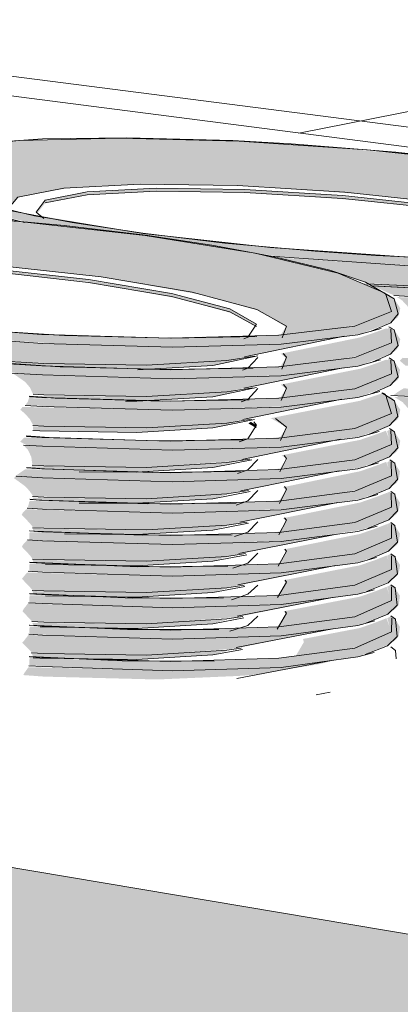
# Model space of a CAD drawing. Header units: metres. Extents: x -1.7 to 80, y -8.6 to 1.8.
# Tile 66 of 79: x 79.937923 to 79.938666, y 1.743252 to 1.745174. Entities that reach past the tile are written whole.
import ezdxf

# ---------------------------------------------------------------- set-up
doc = ezdxf.new("R2010")
doc.units = ezdxf.units.M
for name, color, linetype, lineweight in [('A-FLOR', 192, 'Continuous', 9), ('A-FLOR-PATT', 8, 'Continuous', 9), ('A-GENM', 13, 'Continuous', 18), ('Q-SPCQ', 91, 'Continuous', 18)]:
    doc.layers.add(name, color=color, linetype=linetype, lineweight=lineweight)

# ---------------------------------------------------------------- blocks, each defined once
blk = doc.blocks.new('FP_5-paginação RESTAURANTE-BALCÃO DISTRIBUIÇÃO')
at = {"layer": 'A-FLOR-PATT'}
for p, q in [((-4.0646383, 1.7455801), (-4.0678395, 1.744953)), ((-4.0574215, 1.7436593), (-4.0688423, 1.7451203))]:
    blk.add_line(p, q, dxfattribs=at)

msp = doc.modelspace()

# ---------------------------------------------------------------- hatches: boundary and pattern name
at = {"layer": 'A-GENM'}
msp.add_hatch(color=256, dxfattribs=at).paths.add_polyline_path([(79.9388257, 1.7427323), (79.9388257, 1.7433643), (79.9362303, 1.7438002), (79.9362303, 1.7432098), (79.938643, 1.7427659)], flags=0)
at = {"layer": 'Q-SPCQ'}
h = msp.add_hatch(color=256, dxfattribs=at)
h.paths.add_polyline_path([(79.9381611, 1.7447537), (79.9381637, 1.7447572), (79.9379283, 1.7447972), (79.9377923, 1.744831), (79.9377145, 1.7448654), (79.9377092, 1.7448975), (79.9377807, 1.7449226), (79.9378868, 1.7449361), (79.937838, 1.7449304), (79.9377994, 1.7449258), (79.9377797, 1.7449234), (79.9377639, 1.7449197), (79.9377526, 1.7449149), (79.9377224, 1.7449063), (79.9377004, 1.7448954), (79.9376928, 1.7448852), (79.9376912, 1.7448754), (79.9377102, 1.7448491), (79.937802, 1.7448106), (79.9379474, 1.7447772), (79.9381597, 1.7447538)], flags=0)
h.paths.add_polyline_path([(79.9386013, 1.7449202), (79.9384435, 1.7449319), (79.9384986, 1.7449271), (79.9385662, 1.7449225)], flags=0)
h.paths.add_polyline_path([(79.9383514, 1.744937), (79.9382529, 1.7449399), (79.9383244, 1.7449378)], flags=0)
for points in [[(79.9379001, 1.7448033), (79.9379194, 1.7448277), (79.9380185, 1.7448459), (79.938158, 1.7448533), (79.9383639, 1.7448497), (79.9386023, 1.7448329), (79.9387632, 1.7448157), (79.9388445, 1.7448941), (79.9385626, 1.7449228), (79.9383514, 1.744937), (79.9381176, 1.7449433), (79.9379214, 1.7449383), (79.9377807, 1.7449226), (79.9377092, 1.7448975), (79.9377145, 1.7448652), (79.9378033, 1.7448273), (79.9378995, 1.7448034)], [(79.9379579, 1.7447973), (79.9379729, 1.7448165), (79.9380553, 1.7448326), (79.9381896, 1.7448398), (79.9383749, 1.7448366), (79.9385949, 1.744821), (79.93874, 1.7448055), (79.93874, 1.744811), (79.9385223, 1.7448329), (79.9383449, 1.7448431), (79.9381896, 1.7448453), (79.9380452, 1.7448362), (79.9379726, 1.7448217), (79.9379548, 1.7447988)], [(79.9371994, 1.7446533), (79.9371923, 1.7446578), (79.9372172, 1.7446849), (79.9373113, 1.7447034), (79.9374652, 1.7447118), (79.9376961, 1.7447066), (79.9379163, 1.7446905), (79.9380819, 1.744672), (79.9381677, 1.744753), (79.9378788, 1.7447835), (79.9376652, 1.7447984), (79.9374061, 1.7448044), (79.937213, 1.7447984), (79.9370786, 1.7447832), (79.9370016, 1.7447548), (79.9370025, 1.7447225), (79.9370876, 1.7446827), (79.9371972, 1.7446538)], [(79.9379346, 1.7447785), (79.937802, 1.7448094), (79.9378784, 1.7447824), (79.9379319, 1.7447788)], [(79.9384292, 1.744554), (79.9384536, 1.7445565), (79.938584, 1.7445789), (79.9386485, 1.7446045), (79.9386367, 1.7446401), (79.9385444, 1.7446794), (79.9383767, 1.7447192), (79.9381677, 1.744753), (79.9380819, 1.744672), (79.9382777, 1.7446373), (79.9383907, 1.744606), (79.9384427, 1.7445745), (79.9384295, 1.7445543)], [(79.9389215, 1.7446274), (79.9391275, 1.744633), (79.9392761, 1.7446524), (79.9393298, 1.7446727), (79.9393404, 1.7446807), (79.9393444, 1.7446867), (79.9393457, 1.7447005), (79.9393252, 1.7447227), (79.9393187, 1.7447199), (79.9393306, 1.7446943), (79.9392626, 1.7446669), (79.9391036, 1.7446494), (79.9388868, 1.7446453), (79.938628, 1.7446545), (79.9386135, 1.744654), (79.9386462, 1.7446393), (79.9386546, 1.7446358), (79.9387121, 1.7446333), (79.938909, 1.7446278)], [(79.9372522, 1.7446523), (79.9372706, 1.744673), (79.937364, 1.7446904), (79.9374966, 1.7446976), (79.9376947, 1.7446937), (79.9378987, 1.7446791), (79.9380575, 1.7446626), (79.9380575, 1.744667), (79.9378275, 1.7446908), (79.9376585, 1.7447009), (79.9374966, 1.7447032), (79.9373511, 1.7446945), (79.9372706, 1.7446786), (79.9372488, 1.7446541)], [(79.9388684, 1.7446523), (79.939024, 1.7446617), (79.9392351, 1.7447057), (79.9391102, 1.7446923), (79.9389022, 1.7446878), (79.9386486, 1.7446959), (79.9384223, 1.7447102), (79.9385241, 1.7446854), (79.9385726, 1.7446698), (79.9386046, 1.7446596), (79.93871, 1.7446547), (79.9387968, 1.7446534)], [(79.9383837, 1.7445752), (79.9383855, 1.7445799), (79.9383332, 1.7446096), (79.9382056, 1.7446421), (79.9380575, 1.7446657), (79.9380575, 1.7446614), (79.9382361, 1.7446296), (79.9383385, 1.7446008), (79.9383827, 1.7445758)], [(79.9388642, 1.744644), (79.9389939, 1.7446515), (79.9390513, 1.7446651), (79.9390148, 1.7446598), (79.9388491, 1.7446524), (79.9386344, 1.7446575), (79.9386055, 1.7446577), (79.9386149, 1.7446541), (79.9387198, 1.7446482), (79.9388641, 1.744644)], [(79.9388684, 1.7445929), (79.939024, 1.7446023), (79.9392351, 1.7446461), (79.9391102, 1.7446325), (79.9389215, 1.7446274), (79.9386596, 1.7446327), (79.9386697, 1.7446261), (79.9386847, 1.7446099), (79.9386897, 1.7446001), (79.9386907, 1.7445955), (79.9388363, 1.7445934)], [(79.9389215, 1.7444918), (79.9391429, 1.7444994), (79.9392751, 1.744517), (79.9393307, 1.7445387), (79.9393404, 1.7445463), (79.9393444, 1.7445523), (79.9393457, 1.7445665), (79.9393383, 1.7445782), (79.9393353, 1.7445818), (79.9393224, 1.744592), (79.9393153, 1.7445937), (79.9393287, 1.7445592), (79.9392626, 1.7445319), (79.9391031, 1.7445139), (79.9389181, 1.7445089), (79.9386706, 1.7445141), (79.9386651, 1.7445084), (79.938676, 1.7444989), (79.9389074, 1.7444922)], [(79.9381707, 1.7444999), (79.9383319, 1.7445097), (79.938546, 1.7445543), (79.9384139, 1.7445401), (79.9382209, 1.7445348), (79.9379553, 1.744543), (79.9376556, 1.7445669), (79.9376619, 1.744564), (79.9377704, 1.7445372), (79.9378699, 1.7445096), (79.9379925, 1.7445026), (79.9381566, 1.7445001)], [(79.9382209, 1.7444733), (79.9384407, 1.74448), (79.9385878, 1.7444993), (79.9386495, 1.7445231), (79.9386583, 1.7445295), (79.9386633, 1.7445372), (79.9386659, 1.7445504), (79.9386539, 1.7445689), (79.9386474, 1.744575), (79.9386398, 1.7445703), (79.9386465, 1.7445428), (79.938577, 1.7445149), (79.9384141, 1.7444963), (79.9382176, 1.7444909), (79.9379429, 1.7444999), (79.9378713, 1.7445036), (79.9379003, 1.7444888), (79.9379097, 1.744485), (79.9380041, 1.7444796), (79.9382063, 1.7444737)], [(79.9384288, 1.7444925), (79.9384548, 1.7444953), (79.9385839, 1.7445176), (79.9386485, 1.7445436), (79.9386392, 1.7445719), (79.9386121, 1.7445621), (79.9385879, 1.744554), (79.9384323, 1.7445221), (79.9384428, 1.744514), (79.938429, 1.7444928)], [(79.9389215, 1.744432), (79.9391386, 1.7444391), (79.939275, 1.7444574), (79.9393294, 1.7444785), (79.9393404, 1.744487), (79.9393448, 1.7444968), (79.9393457, 1.7445074), (79.9393386, 1.7445184), (79.9393339, 1.7445241), (79.9393266, 1.7445293), (79.9393195, 1.7445253), (79.9393288, 1.7445), (79.9392625, 1.7444723), (79.9391029, 1.7444542), (79.9389181, 1.7444491), (79.9386723, 1.7444543), (79.9386608, 1.7444473), (79.9386522, 1.7444408), (79.9387101, 1.7444382), (79.9389199, 1.744432)], [(79.9381525, 1.7444907), (79.9382997, 1.7444991), (79.9383548, 1.7445124), (79.938323, 1.7445078), (79.9381516, 1.7444999), (79.9379619, 1.7445033), (79.9378636, 1.7445078), (79.9378735, 1.7445034), (79.9380142, 1.7444948), (79.938152, 1.7444907)], [(79.9382209, 1.7444118), (79.938448, 1.7444195), (79.9385877, 1.744438), (79.9386491, 1.7444618), (79.9386608, 1.7444712), (79.9386631, 1.7444747), (79.9386654, 1.7444905), (79.9386537, 1.7445085), (79.9386478, 1.7445141), (79.9386398, 1.7445094), (79.9386466, 1.7444819), (79.9385712, 1.7444529), (79.9384141, 1.7444348), (79.9382176, 1.7444293), (79.9379412, 1.7444355), (79.9379385, 1.7444279), (79.937934, 1.7444217), (79.9380041, 1.7444182), (79.93821, 1.7444121)], [(79.9384283, 1.7444311), (79.938456, 1.744434), (79.938577, 1.7444536), (79.9386485, 1.7444827), (79.9386394, 1.7445109), (79.938612, 1.7445009), (79.9385878, 1.7444928), (79.9384323, 1.7444617), (79.9384428, 1.7444535), (79.9384286, 1.7444314)], [(79.9381707, 1.7444388), (79.9383319, 1.7444487), (79.938546, 1.744493), (79.9384135, 1.7444786), (79.9382209, 1.7444733), (79.9379248, 1.7444838), (79.9379094, 1.7444838), (79.9379333, 1.7444673), (79.9379431, 1.7444559), (79.9379475, 1.7444459), (79.9379493, 1.7444433), (79.9379945, 1.7444415), (79.9381566, 1.744439)], [(79.9381516, 1.7444295), (79.9382997, 1.7444381), (79.9383548, 1.7444513), (79.9383175, 1.7444465), (79.9381516, 1.7444388), (79.9379497, 1.7444398), (79.9379501, 1.7444363), (79.9380142, 1.7444333), (79.9381273, 1.7444299)], [(79.9388684, 1.7443987), (79.939024, 1.7444084), (79.9392306, 1.7444507), (79.9391102, 1.7444372), (79.9389199, 1.744432), (79.9386541, 1.7444377), (79.9386703, 1.7444276), (79.9386854, 1.7444109), (79.938694, 1.7444014), (79.9388363, 1.7443992)], [(79.9382209, 1.7443338), (79.9384407, 1.7443407), (79.9385876, 1.7443603), (79.9386463, 1.7443826), (79.9386611, 1.7443943), (79.9386635, 1.7444006), (79.9386659, 1.7444126), (79.9386539, 1.7444314), (79.9386494, 1.7444367), (79.938637, 1.7444416), (79.9386468, 1.7444047), (79.9385715, 1.7443753), (79.938409, 1.7443568), (79.9382176, 1.7443514), (79.9379323, 1.7443585), (79.9379235, 1.7443502), (79.9379364, 1.7443437), (79.9380041, 1.7443402), (79.9382063, 1.7443342)], [(79.9381707, 1.7443776), (79.9383271, 1.7443867), (79.9385408, 1.7444311), (79.9384226, 1.7444174), (79.93821, 1.7444121), (79.9379286, 1.7444182), (79.9379241, 1.7444127), (79.9379334, 1.7444049), (79.9379426, 1.7443945), (79.9379493, 1.7443822), (79.9379703, 1.7443807), (79.9381566, 1.7443779)], [(79.9384278, 1.7443531), (79.9384572, 1.7443565), (79.9385822, 1.7443781), (79.9386485, 1.7444054), (79.9386355, 1.7444429), (79.9386309, 1.7444449), (79.9385873, 1.7444302), (79.9384131, 1.7443963), (79.9384438, 1.7443784), (79.938428, 1.7443535)], [(79.9381516, 1.7443685), (79.9383016, 1.7443775), (79.9383548, 1.7443902), (79.9383189, 1.7443856), (79.9381516, 1.7443776), (79.9379491, 1.7443804), (79.9379487, 1.7443745), (79.9379501, 1.7443722), (79.9379713, 1.7443713), (79.9380771, 1.7443696)], [(79.9383838, 1.7443776), (79.9383855, 1.7443823), (79.938374, 1.7443891), (79.9383694, 1.744386), (79.938383, 1.744378)], [(79.9382209, 1.7442722), (79.9384407, 1.7442792), (79.9385874, 1.744299), (79.9386463, 1.7443216), (79.9386583, 1.7443303), (79.9386634, 1.7443389), (79.9386659, 1.7443518), (79.9386532, 1.7443716), (79.9386491, 1.7443761), (79.9386402, 1.7443708), (79.938647, 1.7443439), (79.938577, 1.7443148), (79.9384091, 1.7442953), (79.9381951, 1.7442905), (79.9379337, 1.7442965), (79.9379153, 1.7442839), (79.9380041, 1.7442788), (79.9382063, 1.7442727)], [(79.9384274, 1.7442917), (79.9384551, 1.7442948), (79.93858, 1.744316), (79.9386485, 1.7443445), (79.9386379, 1.7443717), (79.9386169, 1.7443639), (79.9385876, 1.7443539), (79.9384339, 1.7443236), (79.9384438, 1.7443178), (79.9384274, 1.7442918)], [(79.9382209, 1.7442107), (79.9384505, 1.744219), (79.9385885, 1.7442382), (79.9386463, 1.7442605), (79.9386583, 1.7442694), (79.9386634, 1.744278), (79.9386652, 1.7442924), (79.9386539, 1.7443101), (79.9386493, 1.7443152), (79.9386403, 1.7443098), (79.9386466, 1.7442828), (79.938577, 1.7442535), (79.9384108, 1.7442339), (79.938186, 1.7442293), (79.9379429, 1.7442346), (79.9379415, 1.7442328), (79.9379394, 1.7442239), (79.9379371, 1.7442208), (79.9380041, 1.7442173), (79.9382063, 1.7442112)], [(79.9381516, 1.744291), (79.9382997, 1.7442998), (79.9383454, 1.7443113), (79.9383157, 1.744308), (79.9381516, 1.7443001), (79.9379472, 1.7443023), (79.9379436, 1.7442975), (79.9380142, 1.7442939), (79.9381319, 1.7442913)], [(79.938427, 1.7442302), (79.9384561, 1.7442336), (79.9385836, 1.7442563), (79.9386485, 1.7442836), (79.9386385, 1.7443109), (79.938617, 1.7443028), (79.9385875, 1.7442926), (79.938437, 1.7442614), (79.9384429, 1.7442559), (79.9384272, 1.7442306)], [(79.9381707, 1.744239), (79.9383288, 1.7442486), (79.9385355, 1.7442913), (79.9384163, 1.7442778), (79.9382209, 1.7442722), (79.9379265, 1.744283), (79.9379153, 1.7442839), (79.9379119, 1.744279), (79.9379336, 1.7442633), (79.9379423, 1.7442538), (79.9379493, 1.7442436), (79.9380005, 1.7442417), (79.9381566, 1.7442392)], [(79.9382209, 1.7441492), (79.9384459, 1.744157), (79.9385914, 1.7441781), (79.9386463, 1.7441995), (79.9386586, 1.7442088), (79.9386633, 1.7442168), (79.9386653, 1.7442313), (79.9386533, 1.7442502), (79.9386492, 1.7442541), (79.93864, 1.7442503), (79.9386472, 1.7442221), (79.938577, 1.7441923), (79.9384116, 1.7441725), (79.9381908, 1.7441676), (79.937943, 1.7441734), (79.9379417, 1.7441714), (79.937942, 1.744159), (79.9380057, 1.7441558), (79.9382063, 1.7441496)], [(79.9381516, 1.74423), (79.9382997, 1.7442388), (79.9383311, 1.7442479), (79.9383215, 1.7442472), (79.9381516, 1.744239), (79.9379487, 1.7442408), (79.9379501, 1.7442355), (79.9380142, 1.7442325), (79.9381436, 1.7442301)], [(79.9384265, 1.7441688), (79.9384508, 1.7441714), (79.9385822, 1.7441945), (79.9386485, 1.7442226), (79.9386396, 1.7442503), (79.9386169, 1.7442416), (79.9385874, 1.7442314), (79.938437, 1.7442009), (79.9384429, 1.7441955), (79.9384266, 1.7441689)], [(79.9381707, 1.7441779), (79.9383271, 1.7441873), (79.9385394, 1.7442305), (79.9384223, 1.7442165), (79.9382209, 1.7442107), (79.9379356, 1.7442183), (79.9379294, 1.7442124), (79.9379269, 1.7442074), (79.9379426, 1.7441911), (79.9379493, 1.7441826), (79.9380023, 1.7441806), (79.9381566, 1.7441781)], [(79.9382209, 1.7440877), (79.9384412, 1.744095), (79.9385871, 1.7441151), (79.9386463, 1.7441384), (79.9386599, 1.7441492), (79.9386635, 1.744157), (79.9386652, 1.7441707), (79.9386539, 1.7441889), (79.9386487, 1.7441929), (79.9386401, 1.7441893), (79.9386469, 1.744161), (79.938577, 1.744131), (79.9384125, 1.744111), (79.9381955, 1.744106), (79.9379428, 1.744112), (79.9379418, 1.7441092), (79.937942, 1.7440976), (79.9380041, 1.7440944), (79.9382201, 1.7440877)], [(79.9381516, 1.7441689), (79.9382997, 1.7441778), (79.9383293, 1.7441866), (79.9381516, 1.7441779), (79.9379483, 1.7441803), (79.9379501, 1.7441741), (79.9380112, 1.7441711), (79.9381014, 1.7441697)], [(79.9384261, 1.7441073), (79.9384505, 1.74411), (79.938577, 1.744131), (79.9386485, 1.7441617), (79.9386396, 1.7441892), (79.9386168, 1.7441803), (79.9385873, 1.7441701), (79.938438, 1.7441398), (79.938443, 1.744135), (79.9384263, 1.7441075)], [(79.9381707, 1.7441167), (79.9383319, 1.7441271), (79.9385397, 1.7441692), (79.9384226, 1.7441551), (79.9382209, 1.7441492), (79.9379371, 1.7441577), (79.9379296, 1.7441494), (79.9379271, 1.744145), (79.9379428, 1.7441284), (79.9379478, 1.7441216), (79.9380041, 1.7441194), (79.9381566, 1.744117)], [(79.9382209, 1.7440261), (79.9384407, 1.7440334), (79.938587, 1.7440538), (79.9386468, 1.7440777), (79.9386601, 1.7440886), (79.9386635, 1.7440964), (79.9386656, 1.7441093), (79.9386539, 1.7441283), (79.938649, 1.7441319), (79.9386403, 1.744128), (79.9386475, 1.7441003), (79.938577, 1.7440698), (79.9384099, 1.7440495), (79.9382001, 1.7440443), (79.9379426, 1.7440505), (79.9379415, 1.7440447), (79.937942, 1.7440362), (79.9380041, 1.744033), (79.9382143, 1.7440264)], [(79.9381516, 1.7441078), (79.9382997, 1.7441168), (79.9383293, 1.7441255), (79.9381516, 1.7441167), (79.937948, 1.7441196), (79.9379501, 1.7441127), (79.9379818, 1.7441106), (79.9381014, 1.7441086)], [(79.9384258, 1.7440458), (79.93845, 1.7440487), (79.938577, 1.7440698), (79.9386485, 1.7441008), (79.9386395, 1.7441281), (79.9386168, 1.7441191), (79.9385872, 1.7441089), (79.9384377, 1.7440796), (79.938443, 1.7440745), (79.938426, 1.7440463)], [(79.9381707, 1.7440556), (79.9383271, 1.7440652), (79.9385397, 1.7441079), (79.9384226, 1.7440936), (79.93822, 1.7440877), (79.9379373, 1.7440947), (79.9379316, 1.7440879), (79.9379273, 1.7440825), (79.9379431, 1.7440658), (79.9379478, 1.7440605), (79.9380058, 1.7440583), (79.9381566, 1.7440558)], [(79.9382209, 1.7439646), (79.9384407, 1.743972), (79.9385869, 1.7439926), (79.9386463, 1.7440163), (79.9386583, 1.7440255), (79.938663, 1.7440318), (79.9386652, 1.7440494), (79.938653, 1.7440687), (79.9386489, 1.7440709), (79.9386403, 1.7440673), (79.9386476, 1.7440395), (79.938577, 1.7440085), (79.9384141, 1.7439882), (79.9382047, 1.7439827), (79.9379424, 1.7439891), (79.9379416, 1.7439826), (79.937942, 1.7439748), (79.9380041, 1.7439715), (79.9382087, 1.743965)], [(79.9381516, 1.7440467), (79.9383004, 1.744056), (79.9383293, 1.7440645), (79.9381516, 1.7440556), (79.9379477, 1.7440585), (79.9379501, 1.7440512), (79.9379884, 1.7440494), (79.9381086, 1.7440474)], [(79.9384254, 1.7439844), (79.9384496, 1.7439874), (79.938577, 1.7440085), (79.9386485, 1.7440399), (79.9386393, 1.7440669), (79.9386167, 1.7440579), (79.9385871, 1.7440476), (79.9384379, 1.744019), (79.938443, 1.7440141), (79.9384256, 1.7439848)], [(79.9381707, 1.7439945), (79.9383441, 1.7440074), (79.9385397, 1.7440466), (79.9384226, 1.7440322), (79.9382143, 1.7440264), (79.9379388, 1.7440341), (79.9379312, 1.7440243), (79.9379284, 1.7440192), (79.9379434, 1.7440031), (79.9379468, 1.7439995), (79.9379734, 1.7439977), (79.9381566, 1.7439947)], [(79.9382209, 1.7439031), (79.9384336, 1.7439096), (79.9385868, 1.7439313), (79.9386463, 1.7439553), (79.9386583, 1.7439646), (79.938663, 1.7439708), (79.9386652, 1.7439885), (79.9386539, 1.744007), (79.9386492, 1.74401), (79.9386406, 1.7440056), (79.9386477, 1.7439786), (79.9385746, 1.743947), (79.938426, 1.7439271), (79.9382176, 1.7439208), (79.9379422, 1.7439277), (79.9379417, 1.7439203), (79.937942, 1.7439133), (79.9380041, 1.7439101), (79.9382063, 1.7439036)], [(79.9381516, 1.7439856), (79.9383013, 1.7439952), (79.9383293, 1.7440034), (79.9381516, 1.7439945), (79.9379477, 1.7439963), (79.9379501, 1.7439898), (79.9379744, 1.7439886), (79.9381398, 1.7439858)], [(79.9384354, 1.7439239), (79.938444, 1.7439252), (79.9385806, 1.7439489), (79.9386485, 1.7439789), (79.938639, 1.7440056), (79.9386166, 1.7439967), (79.938587, 1.7439864), (79.938476, 1.743965), (79.9384777, 1.7439588), (79.9384625, 1.7439328), (79.9384428, 1.7439257), (79.9384356, 1.743924)], [(79.9381707, 1.7439333), (79.9383429, 1.7439461), (79.9385217, 1.7439829), (79.9384218, 1.7439707), (79.9382087, 1.743965), (79.9379399, 1.7439728), (79.9379309, 1.7439609), (79.9379278, 1.7439576), (79.9379468, 1.7439384), (79.9379734, 1.7439366), (79.9381566, 1.7439336)], [(79.9381516, 1.7439246), (79.9382997, 1.7439339), (79.9383293, 1.7439424), (79.9381516, 1.7439333), (79.9379465, 1.7439363), (79.9379501, 1.7439286), (79.9379898, 1.7439273), (79.9381186, 1.7439251)], [(79.9381932, 1.743886), (79.9383478, 1.7438927), (79.9383757, 1.7438945), (79.9385084, 1.7439159), (79.9385397, 1.743924), (79.9384203, 1.7439092), (79.9382209, 1.7439031), (79.9379401, 1.7439099), (79.9379319, 1.7438985), (79.9379297, 1.7438945), (79.9379708, 1.7438915), (79.9381677, 1.7438865)]]:
    msp.add_hatch(color=256, dxfattribs=at).paths.add_polyline_path(points, flags=0)
h = msp.add_hatch(color=256, dxfattribs=at)
h.paths.add_polyline_path([(79.9390577, 1.7448611), (79.9390482, 1.7448632), (79.939048, 1.7448626)], flags=0)
h.paths.add_polyline_path([(79.9392202, 1.7448243), (79.9391867, 1.7448335), (79.9391308, 1.7448469), (79.9390981, 1.744852), (79.9392146, 1.7448256)], flags=0)
h.paths.add_polyline_path([(79.9389215, 1.7446872), (79.9391275, 1.7446927), (79.9392755, 1.7447117), (79.9393303, 1.7447324), (79.9393404, 1.74474), (79.9393444, 1.744746), (79.9393457, 1.7447596), (79.9393276, 1.744782), (79.9392652, 1.7448082), (79.939286, 1.7447985), (79.9393148, 1.7447871), (79.9393306, 1.7447535), (79.9392627, 1.7447265), (79.9391039, 1.7447092), (79.9389092, 1.7447045), (79.9386377, 1.7447135), (79.9383749, 1.7447336), (79.9381637, 1.7447572), (79.9381613, 1.7447536), (79.938222, 1.7447449), (79.9383437, 1.7447252), (79.9384338, 1.7447111), (79.9387101, 1.7446931), (79.938915, 1.7446874)], flags=0)
h = msp.add_hatch(color=256, dxfattribs=at)
h.paths.add_polyline_path([(79.9383825, 1.7447182), (79.938361, 1.7447225), (79.9381894, 1.7447498), (79.9383069, 1.7447305), (79.9383815, 1.7447184)], flags=0)
h.paths.add_polyline_path([(79.9385444, 1.7446794), (79.9385235, 1.7446857), (79.9384474, 1.744705), (79.9384296, 1.7447069), (79.9385383, 1.7446808)], flags=0)
h.paths.add_polyline_path([(79.9382209, 1.7445348), (79.9384407, 1.7445415), (79.9385879, 1.7445606), (79.9386495, 1.7445841), (79.9386606, 1.7445928), (79.9386633, 1.744598), (79.9386659, 1.7446111), (79.9386534, 1.74463), (79.9386446, 1.7446372), (79.9385964, 1.7446597), (79.9385942, 1.7446582), (79.9386367, 1.74464), (79.9386472, 1.744604), (79.9385699, 1.7445753), (79.9384141, 1.7445577), (79.9381861, 1.7445533), (79.937924, 1.7445627), (79.9376626, 1.7445834), (79.937449, 1.7446083), (79.9374463, 1.7446021), (79.9376103, 1.7445743), (79.9376625, 1.7445661), (79.9377458, 1.7445584), (79.9380041, 1.7445411), (79.9382063, 1.7445352)], flags=0)
h = msp.add_hatch(color=256, dxfattribs=at)
h.paths.add_polyline_path([(79.9384335, 1.7443398), (79.9384335, 1.7443398), (79.9384269, 1.7443388)], flags=0)
h.paths.add_polyline_path([(79.9381707, 1.7443001), (79.9383423, 1.7443123), (79.9385397, 1.7443532), (79.9384139, 1.7443392), (79.9382209, 1.7443338), (79.93793, 1.7443441), (79.9379393, 1.744334), (79.9379457, 1.74432), (79.9379466, 1.7443125), (79.9379478, 1.7443048), (79.9379987, 1.7443028), (79.9381566, 1.7443004)], flags=0)

# ---------------------------------------------------------------- linework, layer by layer
at = {"layer": 'A-FLOR'}
msp.add_line((79.9401861, 1.7447317), (79.9373413, 1.7450984), dxfattribs=at)
at = {"layer": 'A-GENM', "lineweight": 9}
msp.add_line((79.9362303, 1.7438002), (79.9388257, 1.7433643), dxfattribs=at)
at = {"layer": 'Q-SPCQ', "lineweight": 9}
for p, q in [((79.9385566, 1.7445565), (79.9383619, 1.7445159)), ((79.9385543, 1.7444948), (79.9383602, 1.7444546)), ((79.938552, 1.7444332), (79.9383585, 1.7443934)), ((79.9386367, 1.7444424), (79.9386332, 1.7444448)), ((79.9383846, 1.7443779), (79.9383752, 1.7443868)), ((79.9385491, 1.744355), (79.9383563, 1.7443157)), ((79.9385467, 1.7442933), (79.9383546, 1.7442545)), ((79.9385443, 1.7442316), (79.9383528, 1.7441932)), ((79.9385419, 1.7441699), (79.938351, 1.7441319)), ((79.9385394, 1.7441082), (79.9383491, 1.7440707)), ((79.938537, 1.7440465), (79.9383473, 1.7440094)), ((79.9385344, 1.7439848), (79.9383454, 1.7439481)), ((79.9385319, 1.743923), (79.938347, 1.7438875)), ((79.9385293, 1.7438613), (79.9385014, 1.743856))]:
    msp.add_line(p, q, dxfattribs=at)
for points in [[(79.9377253, 1.7448389, 0), (79.9376962, 1.7448593, 0), (79.9376878, 1.7448767, 0), (79.9377054, 1.7449016, 0), (79.9377717, 1.7449227, 0), (79.9378487, 1.7449336, 0), (79.9379672, 1.7449416, 0), (79.9381321, 1.744944, 0), (79.9383388, 1.7449383, 0), (79.938453, 1.744932, 0), (79.9386572, 1.7449157, 0), (79.9388454, 1.7448946, 0)], [(79.9388445, 1.7448941, 0), (79.9386013, 1.7449202, 0), (79.9383514, 1.744937, 0), (79.9381176, 1.7449433, 0), (79.9379214, 1.7449383, 0), (79.9377807, 1.7449226, 0), (79.9377092, 1.7448975, 0), (79.9377145, 1.7448652, 0), (79.9377976, 1.7448287, 0), (79.937952, 1.7447915, 0), (79.9381637, 1.7447572, 0)], [(79.9377082, 1.74485, 0), (79.9377919, 1.7448131, 0), (79.9379323, 1.7447785, 0)], [(79.9387632, 1.7448157, 0), (79.9385578, 1.7448376, 0), (79.9383481, 1.7448506, 0), (79.938158, 1.7448533, 0), (79.9380093, 1.7448454, 0), (79.9379194, 1.7448277, 0), (79.9378987, 1.7448034, 0)], [(79.93874, 1.744811, 0), (79.9385534, 1.7448309, 0), (79.9383626, 1.7448428, 0), (79.9381896, 1.7448453, 0), (79.9380545, 1.744838, 0), (79.9379729, 1.744822, 0), (79.9379548, 1.7447988, 0), (79.9379699, 1.744786, 0)], [(79.93874, 1.7448055, 0), (79.9385534, 1.7448255, 0), (79.9383626, 1.7448373, 0), (79.9381896, 1.7448398, 0), (79.9380545, 1.7448326, 0), (79.9379729, 1.7448165, 0)], [(79.9370189, 1.7446914, 0), (79.9369877, 1.744713, 0), (79.9369779, 1.7447315, 0), (79.9369946, 1.7447586, 0), (79.9370591, 1.7447811, 0), (79.9371335, 1.7447929, 0), (79.9372478, 1.744802, 0), (79.9374075, 1.7448058, 0), (79.9376092, 1.7448017, 0), (79.9377218, 1.7447961, 0), (79.9378372, 1.7447883, 0), (79.9380099, 1.7447726, 0), (79.9381688, 1.7447536, 0)], [(79.9381677, 1.744753, 0), (79.9379215, 1.7447806, 0), (79.937667, 1.7447984, 0), (79.9374277, 1.744805, 0), (79.9372254, 1.7447997, 0), (79.9370786, 1.7447832, 0), (79.9370016, 1.7447566, 0), (79.9370025, 1.7447225, 0), (79.9370827, 1.744684, 0), (79.9372361, 1.7446446, 0), (79.937449, 1.7446083, 0)], [(79.9379029, 1.7448017, 0), (79.9380252, 1.7447782, 0), (79.938163, 1.7447574, 0)], [(79.9381637, 1.7447572, 0), (79.9384124, 1.7447294, 0), (79.9386728, 1.7447111, 0), (79.9389181, 1.7447043, 0), (79.9391224, 1.7447097, 0), (79.9392646, 1.7447267, 0), (79.9393306, 1.7447535, 0), (79.939315, 1.7447871, 0)], [(79.9390945, 1.7447083, 0), (79.9389365, 1.7447044, 0), (79.9387328, 1.7447086, 0), (79.9386182, 1.7447142, 0), (79.9384997, 1.7447222, 0), (79.9383233, 1.7447382, 0), (79.938163, 1.7447574, 0)], [(79.938609, 1.7445661, 0), (79.9386472, 1.7445827, 0), (79.9386618, 1.7445997, 0), (79.9386537, 1.7446294, 0), (79.9385983, 1.7446619, 0), (79.9385282, 1.7446853, 0), (79.9384169, 1.7447121, 0), (79.9382979, 1.7447343, 0), (79.9381688, 1.7447536, 0)], [(79.9386367, 1.7446401, 0), (79.9385444, 1.7446794, 0), (79.9383825, 1.7447182, 0), (79.9381677, 1.744753, 0)], [(79.9384083, 1.7447129, 0), (79.9384116, 1.7447126, 0), (79.9386742, 1.7446941, 0), (79.9389215, 1.7446872, 0), (79.9391275, 1.7446927, 0), (79.9392708, 1.74471, 0), (79.9393122, 1.7447216, 0)], [(79.9386091, 1.7446549, 0), (79.9386728, 1.7446514, 0), (79.9389181, 1.7446445, 0), (79.9391224, 1.7446499, 0), (79.9392646, 1.7446672, 0), (79.9393306, 1.7446943, 0), (79.9393263, 1.7447194, 0)], [(79.9380819, 1.744672, 0), (79.9378739, 1.7446952, 0), (79.9376602, 1.7447089, 0), (79.9374652, 1.7447118, 0), (79.9373113, 1.7447034, 0), (79.9372165, 1.7446847, 0), (79.9371923, 1.7446578, 0), (79.9371949, 1.7446535, 0)], [(79.9380575, 1.744667, 0), (79.9378684, 1.7446881, 0), (79.937674, 1.7447006, 0), (79.9374966, 1.7447032, 0), (79.9373567, 1.7446956, 0), (79.9372706, 1.7446786, 0), (79.9372488, 1.7446541, 0), (79.9372703, 1.744636, 0)], [(79.9380575, 1.7446614, 0), (79.9378684, 1.7446825, 0), (79.937674, 1.744695, 0), (79.9374966, 1.7446976, 0), (79.9373567, 1.74469, 0), (79.9372706, 1.744673, 0)], [(79.9383607, 1.7445515, 0), (79.9383686, 1.7445545, 0), (79.9383855, 1.7445799, 0), (79.9383332, 1.7446096, 0), (79.938219, 1.7446398, 0), (79.9380575, 1.744667, 0)], [(79.9383849, 1.7445751, 0), (79.9383332, 1.7446038, 0), (79.938219, 1.7446341, 0), (79.9380575, 1.7446614, 0)], [(79.9384356, 1.7445534, 0), (79.9384438, 1.7445761, 0), (79.9383858, 1.7446088, 0), (79.9382598, 1.7446421, 0), (79.9380819, 1.744672, 0)], [(79.9386004, 1.7446588, 0), (79.9386731, 1.7446552, 0), (79.9388684, 1.7446523, 0), (79.9390193, 1.7446608, 0), (79.9390723, 1.7446691, 0)], [(79.9386533, 1.7446355, 0), (79.9386742, 1.7446344, 0), (79.9389215, 1.7446274, 0), (79.9391275, 1.744633, 0), (79.9392708, 1.7446504, 0), (79.9393112, 1.7446618, 0)], [(79.937449, 1.7446083, 0), (79.9377009, 1.7445789, 0), (79.9379662, 1.7445596, 0), (79.9382176, 1.7445524, 0), (79.9384285, 1.7445581, 0), (79.938577, 1.7445761, 0), (79.9386485, 1.7446045, 0), (79.9386369, 1.74464, 0)], [(79.9390882, 1.7446482, 0), (79.9389289, 1.7446446, 0), (79.9387248, 1.7446491, 0), (79.938611, 1.7446549, 0)], [(79.9383856, 1.7445559, 0), (79.9382197, 1.7445526, 0), (79.9380106, 1.7445576, 0), (79.9377753, 1.7445725, 0), (79.9376037, 1.744589, 0), (79.9374483, 1.7446086, 0)], [(79.9376375, 1.7445679, 0), (79.9376999, 1.7445617, 0), (79.9379675, 1.7445421, 0), (79.9382209, 1.7445348, 0), (79.9384336, 1.7445406, 0), (79.9385833, 1.7445589, 0), (79.9386285, 1.7445716, 0)], [(79.9378674, 1.7445041, 0), (79.9379662, 1.7444982, 0), (79.9382176, 1.7444909, 0), (79.9384285, 1.7444966, 0), (79.938577, 1.7445149, 0), (79.9386485, 1.7445436, 0), (79.9386475, 1.7445701, 0)], [(79.938608, 1.7445046, 0), (79.9386466, 1.7445213, 0), (79.9386616, 1.7445384, 0), (79.938654, 1.7445685, 0), (79.9386436, 1.7445748, 0)], [(79.9384346, 1.744492, 0), (79.9384438, 1.7445156, 0), (79.9384374, 1.7445226, 0)], [(79.9378578, 1.7445092, 0), (79.9379703, 1.7445029, 0), (79.9381707, 1.7444999, 0), (79.9383271, 1.7445088, 0), (79.9383811, 1.7445172, 0)], [(79.9383784, 1.7444941, 0), (79.9382111, 1.7444911, 0), (79.9380016, 1.7444966, 0), (79.9378671, 1.7445054, 0)], [(79.9379073, 1.7444841, 0), (79.9379675, 1.7444807, 0), (79.9382209, 1.7444733, 0), (79.9384336, 1.7444792, 0), (79.9385833, 1.7444976, 0), (79.9386274, 1.7445101, 0)], [(79.9379422, 1.744438, 0), (79.9379662, 1.7444367, 0), (79.9382176, 1.7444293, 0), (79.9384285, 1.7444352, 0), (79.938577, 1.7444536, 0), (79.9386485, 1.7444827, 0), (79.9386475, 1.7445095, 0)], [(79.9383876, 1.7445177, 0), (79.9382997, 1.7444991, 0), (79.9381526, 1.7444906, 0)], [(79.9383579, 1.7444898, 0), (79.9383686, 1.7444937, 0), (79.9383875, 1.7445149, 0)], [(79.9386069, 1.7444431, 0), (79.938646, 1.7444599, 0), (79.9386615, 1.7444771, 0), (79.9386542, 1.7445076, 0), (79.938644, 1.7445139, 0)], [(79.9386475, 1.7444407, 0), (79.9386742, 1.7444392, 0), (79.9389215, 1.744432, 0), (79.9391275, 1.7444377, 0), (79.9392708, 1.7444558, 0), (79.9393076, 1.7444662, 0)], [(79.9379335, 1.7444211, 0), (79.9379675, 1.7444192, 0), (79.9382209, 1.7444118, 0), (79.9384336, 1.7444177, 0), (79.9385833, 1.7444364, 0), (79.9386263, 1.7444485, 0)], [(79.937949, 1.7444428, 0), (79.9379703, 1.7444418, 0), (79.9381707, 1.7444388, 0), (79.9383271, 1.7444478, 0), (79.9383783, 1.7444557, 0)], [(79.9383853, 1.744456, 0), (79.9382997, 1.7444381, 0), (79.9381516, 1.7444295, 0), (79.9381294, 1.7444293, 0)], [(79.9383551, 1.7444281, 0), (79.9383686, 1.744433, 0), (79.9383876, 1.7444541, 0)], [(79.9384336, 1.7444306, 0), (79.9384438, 1.7444551, 0), (79.9384379, 1.7444617, 0)], [(79.9386055, 1.7443651, 0), (79.9386452, 1.744382, 0), (79.9386612, 1.7443993, 0), (79.9386546, 1.7444304, 0), (79.9386302, 1.7444456, 0)], [(79.9379359, 1.7443605, 0), (79.9379662, 1.7443588, 0), (79.9382176, 1.7443514, 0), (79.9384285, 1.7443573, 0), (79.938577, 1.744376, 0), (79.9386485, 1.7444054, 0), (79.9386368, 1.7444423, 0)], [(79.938371, 1.7444323, 0), (79.9382024, 1.7444296, 0), (79.9379924, 1.7444356, 0), (79.9379412, 1.744439, 0)], [(79.9379487, 1.7443817, 0), (79.9379703, 1.7443807, 0), (79.9381707, 1.7443776, 0), (79.9383271, 1.7443867, 0), (79.9383756, 1.7443942, 0)], [(79.9383813, 1.7443936, 0), (79.9382997, 1.7443771, 0), (79.9381516, 1.7443685, 0), (79.9379619, 1.7443714, 0), (79.9379488, 1.744372, 0)], [(79.9383514, 1.7443499, 0), (79.9383686, 1.744356, 0), (79.9383855, 1.7443823, 0), (79.9383798, 1.7443888, 0)], [(79.9384322, 1.7443527, 0), (79.9384438, 1.7443784, 0), (79.9384224, 1.7443959, 0)], [(79.9379303, 1.7443435, 0), (79.9379675, 1.7443413, 0), (79.9382209, 1.7443338, 0), (79.9384336, 1.7443398, 0), (79.9385833, 1.7443587, 0), (79.9386248, 1.7443705, 0)], [(79.937937, 1.7442991, 0), (79.9379662, 1.7442974, 0), (79.9382176, 1.7442898, 0), (79.9384285, 1.7442958, 0), (79.938577, 1.7443148, 0), (79.9386485, 1.7443445, 0), (79.9386475, 1.7443719, 0)], [(79.9386044, 1.7443036, 0), (79.9386446, 1.7443206, 0), (79.938661, 1.744338, 0), (79.9386548, 1.7443695, 0), (79.938645, 1.7443758, 0)], [(79.9383614, 1.744354, 0), (79.938191, 1.7443517, 0), (79.9379806, 1.7443583, 0), (79.9379352, 1.7443615, 0)], [(79.9379433, 1.7442373, 0), (79.9379662, 1.744236, 0), (79.9382176, 1.7442283, 0), (79.9384285, 1.7442344, 0), (79.938577, 1.7442535, 0), (79.9386485, 1.7442836, 0), (79.9386479, 1.7443109, 0)], [(79.9379475, 1.7443043, 0), (79.9379703, 1.7443033, 0), (79.9381707, 1.7443001, 0), (79.9383271, 1.7443094, 0), (79.9383721, 1.7443162, 0)], [(79.9383764, 1.7443149, 0), (79.9382997, 1.7442998, 0), (79.9381516, 1.744291, 0), (79.9380392, 1.7442915, 0)], [(79.9383484, 1.7442883, 0), (79.9383686, 1.7442952, 0), (79.9383877, 1.7443158, 0)], [(79.9384311, 1.7442913, 0), (79.9384438, 1.7443178, 0), (79.9384391, 1.7443235, 0)], [(79.9386033, 1.7442421, 0), (79.938644, 1.7442592, 0), (79.9386608, 1.7442766, 0), (79.9386551, 1.7443086, 0), (79.9386454, 1.7443149, 0)], [(79.9379157, 1.7442829, 0), (79.9379675, 1.7442799, 0), (79.9382209, 1.7442722, 0), (79.9384336, 1.7442783, 0), (79.9385833, 1.7442974, 0), (79.9386236, 1.7443089, 0)], [(79.9383537, 1.7442922, 0), (79.9381819, 1.7442903, 0), (79.9379711, 1.7442973, 0), (79.9379361, 1.7442999, 0)], [(79.9379478, 1.7442432, 0), (79.9379703, 1.7442422, 0), (79.9381707, 1.744239, 0), (79.9383271, 1.7442483, 0), (79.9383694, 1.7442548, 0)], [(79.9383454, 1.7442266, 0), (79.9383686, 1.7442345, 0), (79.9383878, 1.7442548, 0)], [(79.93843, 1.7442299, 0), (79.9384438, 1.7442573, 0), (79.9384396, 1.7442626, 0)], [(79.9379374, 1.7442202, 0), (79.9379675, 1.7442185, 0), (79.9382209, 1.7442107, 0), (79.9384336, 1.7442169, 0), (79.9385833, 1.7442362, 0), (79.9386223, 1.7442473, 0)], [(79.9383457, 1.7442304, 0), (79.9381725, 1.7442289, 0), (79.9379614, 1.7442364, 0), (79.9379425, 1.7442378, 0)], [(79.937943, 1.7441759, 0), (79.9379662, 1.7441745, 0), (79.9382176, 1.7441668, 0), (79.9384285, 1.744173, 0), (79.938577, 1.7441923, 0), (79.9386485, 1.7442226, 0), (79.9386482, 1.7442498, 0)], [(79.9383729, 1.7442529, 0), (79.9382997, 1.7442388, 0), (79.9381516, 1.74423, 0), (79.9380392, 1.7442304, 0)], [(79.9386022, 1.7441805, 0), (79.9386434, 1.7441977, 0), (79.9386606, 1.7442153, 0), (79.9386554, 1.7442476, 0), (79.9386474, 1.7442529, 0)], [(79.9384288, 1.7441685, 0), (79.9384438, 1.7441968, 0), (79.9384401, 1.7442016, 0)], [(79.9379384, 1.7441587, 0), (79.9379675, 1.744157, 0), (79.9382209, 1.7441492, 0), (79.9384336, 1.7441554, 0), (79.9385833, 1.7441749, 0), (79.9386209, 1.7441856, 0)], [(79.9383375, 1.7441687, 0), (79.938163, 1.7441676, 0), (79.9379515, 1.7441755, 0), (79.9379423, 1.7441763, 0)], [(79.9379428, 1.7441145, 0), (79.9379662, 1.7441131, 0), (79.9382176, 1.7441053, 0), (79.9384285, 1.7441115, 0), (79.938577, 1.744131, 0), (79.9386485, 1.7441617, 0), (79.9386485, 1.7441888, 0)], [(79.9379477, 1.7441821, 0), (79.9379703, 1.7441811, 0), (79.9381707, 1.7441779, 0), (79.9383271, 1.7441873, 0), (79.9383667, 1.7441933, 0)], [(79.9383695, 1.744191, 0), (79.9382997, 1.7441778, 0), (79.9381516, 1.7441689, 0), (79.9380103, 1.7441701, 0)], [(79.9383423, 1.744165, 0), (79.9383686, 1.7441737, 0), (79.9383878, 1.7441937, 0)], [(79.938601, 1.744119, 0), (79.9386427, 1.7441363, 0), (79.9386604, 1.7441539, 0), (79.9386556, 1.7441867, 0), (79.9386474, 1.7441923, 0)], [(79.9384277, 1.7441071, 0), (79.9384438, 1.7441363, 0), (79.9384405, 1.7441407, 0)], [(79.9379394, 1.7440972, 0), (79.9379675, 1.7440956, 0), (79.9382209, 1.7440877, 0), (79.9384336, 1.7440939, 0), (79.9385833, 1.7441137, 0), (79.9386195, 1.744124, 0)], [(79.9379426, 1.7440531, 0), (79.9379662, 1.7440517, 0), (79.9382176, 1.7440438, 0), (79.9384285, 1.7440501, 0), (79.938577, 1.7440698, 0), (79.9386485, 1.7441008, 0), (79.9386488, 1.7441277, 0)], [(79.9379476, 1.7441211, 0), (79.9379703, 1.74412, 0), (79.9381707, 1.7441167, 0), (79.9383271, 1.7441262, 0), (79.938364, 1.7441318, 0)], [(79.9383664, 1.7441293, 0), (79.9382997, 1.7441168, 0), (79.9381516, 1.7441078, 0), (79.9379735, 1.7441104, 0)], [(79.9383392, 1.7441034, 0), (79.9383686, 1.744113, 0), (79.9383878, 1.7441327, 0)], [(79.9385998, 1.7440575, 0), (79.938642, 1.7440748, 0), (79.9386602, 1.7440925, 0), (79.9386559, 1.7441257, 0), (79.9386474, 1.7441316, 0)], [(79.9383291, 1.7441069, 0), (79.9381533, 1.7441062, 0), (79.937942, 1.7441147, 0)], [(79.9379404, 1.7440357, 0), (79.9379675, 1.7440341, 0), (79.9382209, 1.7440261, 0), (79.9384336, 1.7440325, 0), (79.9385833, 1.7440524, 0), (79.9386151, 1.7440613, 0)], [(79.9379424, 1.7439917, 0), (79.9379662, 1.7439903, 0), (79.9382176, 1.7439823, 0), (79.9384285, 1.7439886, 0), (79.938577, 1.7440085, 0), (79.9386485, 1.7440399, 0), (79.9386491, 1.7440667, 0)], [(79.937947, 1.74406, 0), (79.9379703, 1.7440589, 0), (79.9381707, 1.7440556, 0), (79.9383271, 1.7440652, 0), (79.9383614, 1.7440703, 0)], [(79.9383625, 1.7440674, 0), (79.9382997, 1.7440558, 0), (79.9381516, 1.7440467, 0), (79.9379735, 1.7440493, 0)], [(79.9383361, 1.7440417, 0), (79.9383686, 1.7440522, 0), (79.9383876, 1.74407, 0)], [(79.9384265, 1.7440457, 0), (79.9384438, 1.7440758, 0), (79.9384409, 1.7440797, 0)], [(79.9385987, 1.7439959, 0), (79.9386414, 1.7440133, 0), (79.9386599, 1.7440312, 0), (79.9386562, 1.7440648, 0), (79.9386474, 1.7440709, 0)], [(79.9383206, 1.7440452, 0), (79.9381434, 1.7440449, 0), (79.9379418, 1.7440535, 0)], [(79.9379422, 1.7439303, 0), (79.9379662, 1.7439288, 0), (79.9382176, 1.7439208, 0), (79.9384285, 1.7439272, 0), (79.938577, 1.7439473, 0), (79.9386485, 1.7439789, 0), (79.9386494, 1.7440056, 0)], [(79.9379463, 1.743999, 0), (79.9379703, 1.7439978, 0), (79.9381707, 1.7439945, 0), (79.9383271, 1.7440042, 0), (79.9383588, 1.7440089, 0)], [(79.9383606, 1.744006, 0), (79.9382997, 1.7439949, 0), (79.9381516, 1.7439856, 0), (79.9379629, 1.7439887, 0)], [(79.9383329, 1.7439801, 0), (79.9383686, 1.7439915, 0), (79.9383876, 1.7440095, 0)], [(79.9384254, 1.7439844, 0), (79.9384438, 1.7440153, 0), (79.9384413, 1.7440188, 0)], [(79.9385975, 1.7439344, 0), (79.9386407, 1.7439519, 0), (79.9386597, 1.7439698, 0), (79.9386564, 1.7440038, 0), (79.9386474, 1.7440103, 0)], [(79.9379408, 1.7439743, 0), (79.9379675, 1.7439727, 0), (79.9382209, 1.7439646, 0), (79.9384336, 1.743971, 0), (79.9385833, 1.7439912, 0), (79.9386164, 1.7440006, 0)], [(79.9383117, 1.7439834, 0), (79.9381332, 1.7439836, 0), (79.9379416, 1.7439922, 0)], [(79.9379456, 1.7439379, 0), (79.9379703, 1.7439367, 0), (79.9381707, 1.7439333, 0), (79.9383271, 1.7439431, 0), (79.938355, 1.7439472, 0)], [(79.938658, 1.7439264, 0), (79.9386567, 1.7439428, 0), (79.9386475, 1.7439495, 0)], [(79.937941, 1.7439128, 0), (79.9379675, 1.7439112, 0), (79.9382209, 1.7439031, 0), (79.9384336, 1.7439096, 0), (79.9385833, 1.7439299, 0), (79.9386147, 1.7439388, 0)], [(79.9383027, 1.7439217, 0), (79.9381228, 1.7439224, 0), (79.9379414, 1.743931, 0)], [(79.9383581, 1.7439444, 0), (79.9382997, 1.7439339, 0), (79.9381516, 1.7439246, 0), (79.9379619, 1.7439277, 0), (79.937949, 1.7439284, 0)]]:
    msp.add_polyline3d(points, dxfattribs=at)

# ---------------------------------------------------------------- block references
at = {"layer": 'A-FLOR'}
msp.add_blockref('FP_5-paginação RESTAURANTE-BALCÃO DISTRIBUIÇÃO', (84.0063071, 0), dxfattribs=at)

doc.saveas('drawing.dxf')
